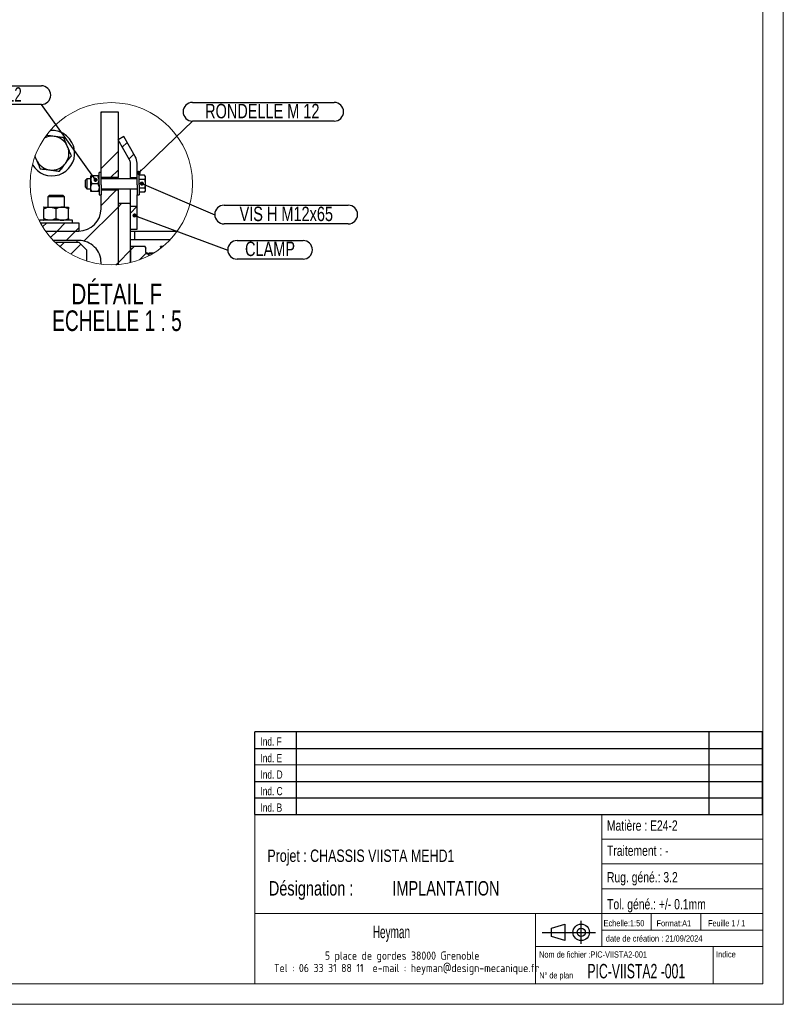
# Model space of a CAD drawing. Header units: millimetres. Extents: x 0 to 841, y 0 to 594.
# Tile 60 of 111: x 656 to 841, y 0 to 239. Entities that reach past the tile are written whole.
import ezdxf

# ---------------------------------------------------------------- set-up
doc = ezdxf.new("R2010")
doc.units = ezdxf.units.MM
doc.layers.add('NOTES', color=6, linetype='Continuous')
doc.layers.add('TRAIT-FINS', color=9, linetype='Continuous')
doc.layers.add('TRAIT-FORT', color=4, linetype='Continuous', lineweight=25)
doc.styles.add('SLDTEXTSTYLE0', font='TXT', dxfattribs={"width": 0.75})
doc.styles.add('SLDTEXTSTYLE1', font='TXT', dxfattribs={"width": 0.632449})
doc.styles.add('SLDTEXTSTYLE2', font='TXT', dxfattribs={"width": 0.707278})
doc.styles.add('SLDTEXTSTYLE3', font='TXT', dxfattribs={"width": 0.7})
doc.styles.add('SLDTEXTSTYLE4', font='ISOCP3', dxfattribs={"width": 0.96})
doc.styles.add('SLDTEXTSTYLE5', font='TXT', dxfattribs={"width": 0.605})
doc.styles.add('SLDTEXTSTYLE6', font='TXT', dxfattribs={"width": 0.692308})
doc.styles.add('SLDTEXTSTYLE7', font='TXT', dxfattribs={"width": 0.6875})
doc.dimstyles.new('SLDDIMSTYLE8', dxfattribs={"dimtxt": 0.18, "dimasz": 1, "dimexe": 0, "dimexo": 0.0625, "dimgap": 0, "dimtad": 0, "dimtih": 1, "dimtoh": 1, "dimdec": 0, "dimrnd": 1e-09, "dimzin": 0, "dimdsep": 46, "dimtxsty": 'Standard', "dimblk1": 'DOT', "dimblk2": 'DOT', "dimsah": 1, "dimcen": 0.09, "dimadec": 0, "dimazin": 0, "dimtfac": 1, "dimtdec": 0, "dimtofl": 0, "dimtmove": 0, "dimatfit": 3, "dimldrblk": 'DOT', "dimfxl": 1, "dimfrac": 2, "dimtolj": 1, "dimtzin": 0, "dimarcsym": 0})

# ---------------------------------------------------------------- blocks, each defined once
blk = doc.blocks.new('Bloc5')
for p, q in [((2.32, 3.8), (5.55, 4.8)), ((5.55, 4.8), (5.55, 0.8)), ((9.48, 0), (9.48, 5.6)), ((0, 2.8), (12.98, 2.8)), ((2.32, 1.8), (2.32, 3.8)), ((5.55, 0.8), (2.32, 1.8))]:
    blk.add_line(p, q)
for radius in [2, 1]:
    blk.add_circle((9.48, 2.8), radius)
blk = doc.blocks.new('TAB MODIFS')
for p, q in [((123, 20), (0, 20)), ((0, 0), (0, 20)), ((10, 20), (10, 0)), ((110, 20), (110, 0)), ((123, 0), (123, 20)), ((0, 16), (123, 16)), ((0, 8), (123, 8)), ((0, 4), (123, 4)), ((0, 0), (123, 0))]:
    blk.add_line(p, q)
at = {"color": 7, "linetype": 'Continuous', "lineweight": 18}
blk.add_line((0, 12), (123, 12), dxfattribs=at)
at = {"color": 7}
for tag in ['AUTOATTR0', 'AUTOATTR1', 'AUTOATTR2', 'AUTOATTR3', 'AUTOATTR4', 'AUTOATTR5', 'AUTOATTR6', 'AUTOATTR7', 'AUTOATTR8', 'AUTOATTR9']:
    blk.add_attdef(tag, (0, 0), '', height=1, dxfattribs=at)
at = {"layer": 'NOTES', "color": 211, "char_height": 2, "attachment_point": 1, "style": 'SLDTEXTSTYLE0'}
for s, insert in [('Ind. F', (1.36, 18.66)), ('Ind. E', (1.36, 14.66)), ('Ind. D', (1.36, 10.66)), ('Ind. C', (1.36, 6.66)), ('Ind. B', (1.36, 2.66))]:
    blk.add_mtext(s, dxfattribs=dict(at, insert=insert))
blk = doc.blocks.new('SW_NOTE_0')
at = {"layer": 'NOTES', "color": 0, "char_height": 3.5, "attachment_point": 1, "style": 'SLDTEXTSTYLE0'}
for s, insert in [('Désignation :', (0, 4.51)), ('IMPLANTATION', (29.93, 4.51))]:
    blk.add_mtext(s, dxfattribs=dict(at, insert=insert))
blk = doc.blocks.new('SW_NOTE_1')
at = {"layer": 'NOTES', "color": 0, "char_height": 2, "attachment_point": 2, "style": 'SLDTEXTSTYLE4'}
for s, insert in [('5 place de gordes 38000 Grenoble', (20.84, 2.58)), ('Tel : 06 33 31 88 11  e-mail : heyman@design-mecanique.fr', (21.9, -0.42))]:
    blk.add_mtext(s, dxfattribs=dict(at, insert=insert))
blk = doc.blocks.new('SW_HATCH_2')
at = {"layer": 'TRAIT-FINS', "color": 0}
for p, q in [((-3.61, 36.81), (-3.39, 37.02)), ((1.52, 28.46), (2.69, 29.63)), ((-3.61, 23.33), (0.49, 27.43)), ((3.17, 25.62), (4.34, 26.79)), ((-1.33, 21.12), (0.49, 22.94)), ((-3.61, 14.35), (0.16, 18.12)), ((0.49, 13.96), (1.33, 14.8)), ((-7.75, 5.72), (0.49, 13.96)), ((3.49, 12.47), (5.09, 14.07)), ((-17.77, 9.17), (-16.77, 10.17)), ((-14.28, 8.17), (-12.28, 10.17)), ((-15.85, 6.6), (-14.28, 8.17)), ((-12.09, 5.87), (-9.79, 8.17)), ((-9.79, 8.17), (-9.01, 8.95)), ((-13.56, 4.4), (-12.54, 5.42)), ((-10.9, 2.57), (-8.48, 4.99)), ((0.49, 0.49), (3.49, 3.49)), ((3.49, 3.49), (4.42, 4.42)), ((5.67, 1.18), (7.28, 2.79)), ((0, 0), (0.49, 0.49))]:
    blk.add_line(p, q, dxfattribs=at)
blk = doc.blocks.new('SW_NOTE_4')
at = {"layer": 'NOTES', "color": 0, "char_height": 5, "attachment_point": 2}
for s, insert, style in [('DÉTAIL F', (12.66, 6.45), 'SLDTEXTSTYLE0'), ('ECHELLE 1 : 5', (12.71, -0.02), 'SLDTEXTSTYLE6')]:
    blk.add_mtext(s, dxfattribs=dict(at, insert=insert, style=style))
blk = doc.blocks.new('SW_NOTE_5')
at = {"layer": 'NOTES', "color": 0}
for p, q in [((2.26, 2.31), (18.24, 2.31)), ((18.24, -2.22), (2.26, -2.22))]:
    blk.add_line(p, q, dxfattribs=at)
for centre, start, end in [((2.26, 0.05), 90, 270), ((18.24, 0.05), 270, 90)]:
    blk.add_arc(centre, 2.26, start, end, dxfattribs=at)
at = {"layer": 'NOTES', "color": 0, "insert": (10.24, 2.04), "char_height": 3.5, "attachment_point": 2, "style": 'SLDTEXTSTYLE0'}
blk.add_mtext('CLAMP', dxfattribs=at)
blk = doc.blocks.new('_Dot')
at = {"color": 0, "linetype": 'ByBlock', "lineweight": -2}
blk.add_line((-0.5, 0), (-1, 0), dxfattribs=at)
at = {"color": 0, "linetype": 'ByBlock', "const_width": 0.5}
blk.add_lwpolyline([(-0.25, 0, 1), (0.25, 0, 1)], format="xyb", close=True, dxfattribs=at)
blk = doc.blocks.new('SW_NOTE_6')
at = {"layer": 'NOTES', "color": 0}
for p, q in [((2.26, 2.31), (32.33, 2.31)), ((32.33, -2.22), (2.26, -2.22))]:
    blk.add_line(p, q, dxfattribs=at)
for centre, start, end in [((2.26, 0.05), 90, 270), ((32.33, 0.05), 270, 90)]:
    blk.add_arc(centre, 2.26, start, end, dxfattribs=at)
at = {"layer": 'NOTES', "color": 0, "insert": (17.32, 1.96), "char_height": 3.5, "attachment_point": 2, "style": 'SLDTEXTSTYLE0'}
blk.add_mtext('VIS H M12x65', dxfattribs=at)
blk = doc.blocks.new('SW_NOTE_7')
at = {"layer": 'NOTES', "color": 0}
for p, q in [((0, 4.57), (34.34, 4.57)), ((34.34, 0.05), (0, 0.05))]:
    blk.add_line(p, q, dxfattribs=at)
for centre, start, end in [((0, 2.31), 90, 270), ((34.34, 2.31), 270, 90)]:
    blk.add_arc(centre, 2.26, start, end, dxfattribs=at)
at = {"layer": 'NOTES', "color": 0, "insert": (16.92, 4.22), "char_height": 3.5, "attachment_point": 2, "style": 'SLDTEXTSTYLE0'}
blk.add_mtext('RONDELLE M 12', dxfattribs=at)
blk = doc.blocks.new('SW_NOTE_8')
at = {"layer": 'NOTES', "color": 0}
for p, q in [((-32.2, 4.57), (0, 4.57)), ((0, 0.05), (-32.2, 0.05))]:
    blk.add_line(p, q, dxfattribs=at)
for centre, start, end in [((-32.2, 2.31), 90, 270), ((0, 2.31), 270, 90)]:
    blk.add_arc(centre, 2.26, start, end, dxfattribs=at)
at = {"layer": 'NOTES', "color": 0, "insert": (-16.18, 4.21), "char_height": 3.5, "attachment_point": 2, "style": 'SLDTEXTSTYLE7'}
blk.add_mtext('ECROU H M 12', dxfattribs=at)

msp = doc.modelspace()

# ---------------------------------------------------------------- linework, layer by layer
at = {"color": 7, "linetype": 'Continuous', "lineweight": 18}
for p, q in [((841, 594), (841, 0)), ((836, 589), (836, 5)), ((713, 46), (713, 5)), ((836, 46), (713, 46)), ((797, 46), (797, 14)), ((836, 46), (836, 5)), ((797, 40), (836, 40)), ((797, 34), (836, 34)), ((797, 28), (836, 28)), ((713, 22), (836, 22)), ((781, 22), (781, 5)), ((809, 22), (809, 18)), ((821, 22), (821, 18)), ((797, 18), (836, 18)), ((781, 14), (836, 14)), ((824, 14), (824, 5)), ((836, 5), (5, 5)), ((713, 5), (836, 5)), ((841, 0), (0, 0))]:
    msp.add_line(p, q, dxfattribs=at)
msp.add_circle((678.216, 198.777), 19.652, dxfattribs=at)
at = {"layer": 'TRAIT-FORT', "color": 4, "linetype": 'Continuous', "lineweight": 25}
for p, q in [((675.734, 201.476), (675.734, 216.177)), ((675.734, 216.177), (679.834, 216.177)), ((679.834, 216.177), (679.834, 200.277)), ((667.622, 207.748), (666.715, 209.933)), ((681.22, 210.201), (679.834, 209.402)), ((684.006, 205.377), (681.22, 210.201)), ((682.62, 204.577), (679.834, 209.402)), ((659.716, 205.406), (660.047, 204.608)), ((682.834, 200.176), (682.834, 203.777)), ((684.434, 201.476), (684.434, 203.777)), ((673.528, 200.677), (673.234, 200.677)), ((673.234, 199.728), (673.234, 200.677)), ((674.941, 200.677), (673.528, 200.677)), ((675.234, 200.677), (674.941, 200.677)), ((675.734, 201.476), (675.234, 201.476)), ((675.234, 198.519), (675.234, 201.476)), ((675.734, 198.519), (675.734, 201.476)), ((684.934, 201.476), (684.434, 201.476)), ((684.434, 198.519), (684.434, 201.476)), ((684.934, 198.519), (684.934, 201.476)), ((686.274, 200.857), (684.934, 200.857)), ((686.434, 200.576), (686.274, 200.857)), ((686.434, 200.576), (686.434, 200.335)), ((672.284, 199.978), (671.934, 199.627)), ((671.934, 197.927), (671.934, 199.627)), ((673.234, 199.978), (672.284, 199.978)), ((672.284, 199.978), (672.284, 197.576)), ((673.234, 197.826), (673.234, 199.728)), ((674.941, 198.776), (673.528, 198.776)), ((675.234, 198.519), (675.234, 196.078)), ((684.434, 199.978), (675.734, 199.978)), ((675.734, 198.519), (675.734, 196.078)), ((679.834, 200.277), (675.834, 200.277)), ((675.834, 199.978), (675.834, 200.277)), ((679.834, 199.978), (679.834, 200.277)), ((682.834, 199.978), (682.834, 200.176)), ((684.434, 200.176), (682.834, 200.176)), ((684.434, 198.519), (684.434, 196.078)), ((686.274, 199.816), (684.934, 199.816)), ((684.934, 198.519), (684.934, 196.078)), ((686.434, 200.335), (686.434, 198.776)), ((686.434, 198.776), (686.434, 197.219)), ((663.234, 196.026), (662.834, 195.626)), ((662.834, 195.626), (662.834, 193.127)), ((664.067, 195.626), (662.834, 195.626)), ((663.234, 196.026), (664.22, 196.026)), ((666.834, 195.626), (664.067, 195.626)), ((664.22, 196.026), (666.434, 196.026)), ((666.834, 195.626), (666.434, 196.026)), ((666.834, 193.127), (666.834, 195.626)), ((671.934, 197.927), (672.284, 197.576)), ((672.284, 197.576), (673.234, 197.576)), ((673.234, 196.877), (673.234, 197.826)), ((673.528, 196.877), (673.234, 196.877)), ((674.941, 196.877), (673.528, 196.877)), ((675.234, 196.877), (674.941, 196.877)), ((675.234, 196.078), (675.734, 196.078)), ((675.734, 197.576), (684.434, 197.576)), ((675.734, 192.727), (675.734, 196.078)), ((675.834, 197.277), (675.834, 197.576)), ((675.834, 197.277), (679.834, 197.277)), ((679.834, 197.277), (679.834, 197.576)), ((679.834, 197.277), (679.834, 179.192)), ((682.834, 194.778), (682.834, 197.576)), ((684.434, 196.078), (684.934, 196.078)), ((684.434, 194.778), (684.434, 196.078)), ((686.274, 197.738), (684.934, 197.738)), ((686.274, 196.697), (684.934, 196.697)), ((686.274, 196.697), (686.434, 196.978)), ((686.434, 197.219), (686.434, 196.978)), ((682.634, 193.978), (679.834, 193.978)), ((682.634, 193.957), (679.834, 193.957)), ((679.834, 193.957), (679.834, 179.192)), ((682.834, 193.777), (682.634, 193.978)), ((682.634, 193.957), (682.634, 193.978)), ((682.834, 193.759), (682.634, 193.957)), ((682.834, 193.777), (682.834, 194.778)), ((682.834, 193.777), (682.834, 193.759)), ((682.834, 179.676), (682.834, 193.759)), ((682.834, 193.377), (684.434, 193.377)), ((682.834, 187.777), (682.834, 193.377)), ((684.434, 193.377), (684.434, 194.778)), ((684.434, 187.777), (684.434, 193.377)), ((661.833, 190.392), (661.833, 192.663)), ((661.834, 193.127), (663.332, 193.127)), ((663.332, 193.127), (666.332, 193.127)), ((664.832, 190.392), (664.832, 192.663)), ((666.332, 193.127), (667.834, 193.127)), ((667.833, 190.392), (667.833, 192.663)), ((667.836, 190.392), (667.836, 192.663)), ((660.834, 189.929), (660.834, 189.608)), ((668.834, 189.929), (660.834, 189.929)), ((660.986, 189.327), (670.334, 189.327)), ((668.834, 189.327), (668.834, 189.929)), ((670.334, 189.327), (670.334, 187.328)), ((695.234, 188.976), (695.234, 188.95)), ((695.234, 188.976), (695.25, 188.976)), ((662.244, 187.328), (670.334, 187.328)), ((682.834, 187.777), (684.434, 187.777)), ((683.834, 187.176), (682.834, 187.176)), ((683.834, 187.176), (683.834, 185.177)), ((694.078, 187.176), (683.834, 187.176)), ((670.334, 185.027), (664.176, 185.027)), ((670.434, 184.576), (664.633, 184.576)), ((669.834, 185.027), (669.834, 184.576)), ((672.234, 182.778), (670.434, 184.576)), ((683.834, 185.177), (682.834, 185.177)), ((692.402, 185.177), (683.834, 185.177)), ((672.234, 182.778), (672.234, 180.058)), ((682.871, 183.578), (682.834, 183.514)), ((682.834, 183.578), (682.871, 183.578)), ((682.834, 183.514), (682.834, 179.676)), ((686.414, 183.578), (682.871, 183.578)), ((686.414, 183.578), (686.414, 183.318)), ((686.554, 183.248), (686.414, 183.386)), ((686.554, 183.178), (686.414, 183.318)), ((686.574, 183.248), (686.554, 183.248)), ((686.554, 183.248), (686.554, 183.178)), ((686.574, 183.178), (686.554, 183.178)), ((686.574, 183.248), (686.574, 183.178)), ((686.574, 182.082), (686.574, 183.178)), ((686.896, 181.976), (686.774, 181.976)), ((686.896, 181.878), (686.774, 181.878)), ((687.274, 181.597), (686.896, 181.976)), ((686.896, 181.976), (686.896, 181.878)), ((687.274, 181.484), (686.896, 181.878)), ((688.41, 181.976), (687.274, 181.976)), ((687.274, 181.976), (687.274, 181.878)), ((687.274, 181.878), (687.274, 181.484)), ((688.247, 181.878), (687.274, 181.878)), ((690.114, 183.514), (690.114, 183.578)), ((690.114, 183.578), (690.178, 183.578)), ((690.114, 183.514), (690.114, 183.137)), ((690.673, 183.578), (690.178, 183.578)), ((675.734, 179.283), (675.734, 179.626))]:
    msp.add_line(p, q, dxfattribs=at)
at = {"layer": 'TRAIT-FORT', "color": 4, "linetype": 'Continuous', "lineweight": 25, "flags": 128}
msp.add_lwpolyline([(660.047, 204.608), (659.875, 205.114), (659.781, 205.584)], dxfattribs=at)
at = {"layer": 'TRAIT-FORT', "color": 4, "linetype": 'Continuous', "lineweight": 25}
for centre, radius, start, end in [((663.822, 206.308), 3.971, 82.09806, 118.04309), ((663.849, 206.186), 5.484, 5.38664, 95.04633), ((663.843, 206.187), 4.088, 22.44893, 82.6265), ((663.837, 206.177), 4.098, 322.50764, 22.53612), ((663.84, 206.173), 5.494, 210.58347, 5.51973), ((681.232, 203.776), 3.203, 0.02871, 29.98741), ((663.835, 206.176), 4.099, 202.49125, 262.51649), ((663.835, 206.173), 4.097, 262.50615, 322.56906), ((681.245, 203.78), 1.59, 359.91626, 30.09667), ((670.334, 192.728), 5.4, 269.99935, 359.98497), ((670.335, 179.628), 5.4, 359.97868, 90.00462), ((686.779, 182.18), 0.204, 180.78077, 268.81086)]:
    msp.add_arc(centre, radius, start, end, dxfattribs=at)
for points, knots in [([(664.368, 210.241), (663.977, 210.293), (663.334, 210.379), (662.691, 210.462), (662.44, 210.495)], [0, 0, 0, 0, 0.6087291, 1, 1, 1, 1]), ([(666.715, 209.933), (666.327, 209.985), (665.545, 210.091), (664.762, 210.191), (664.368, 210.241)], [0, 0, 0, 0, 0.4960295, 1, 1, 1, 1]), ([(668.528, 205.56), (668.379, 205.922), (668.077, 206.651), (667.774, 207.381), (667.622, 207.748)], [0, 0, 0, 0, 0.4964192, 1, 1, 1, 1]), ([(667.088, 203.683), (667.328, 203.996), (667.807, 204.622), (668.288, 205.247), (668.528, 205.56)], [0, 0, 0, 0, 0.5005178, 1, 1, 1, 1]), ([(660.047, 204.608), (660.198, 204.242), (660.5, 203.513), (660.803, 202.784), (660.954, 202.419)], [0, 0, 0, 0, 0.5005951, 1, 1, 1, 1]), ([(665.648, 201.803), (665.886, 202.114), (666.365, 202.742), (666.846, 203.368), (667.088, 203.683)], [0, 0, 0, 0, 0.4964357, 1, 1, 1, 1]), ([(660.954, 202.419), (661.342, 202.369), (662.124, 202.266), (662.906, 202.163), (663.301, 202.111)], [0, 0, 0, 0, 0.4958816, 1, 1, 1, 1]), ([(663.301, 202.111), (663.692, 202.061), (664.475, 201.959), (665.257, 201.855), (665.648, 201.803)], [0, 0, 0, 0, 0.4999061, 1, 1, 1, 1]), ([(673.528, 200.677), (673.46, 200.547), (673.322, 200.286), (673.24, 199.955), (673.235, 199.767), (673.234, 199.728)], [0, 0, 0, 0, 0.4380413, 0.8812727, 1, 1, 1, 1]), ([(675.234, 199.728), (675.217, 199.896), (675.182, 200.232), (675.021, 200.529), (674.941, 200.677)], [0, 0, 0, 0, 0.5002412, 1, 1, 1, 1]), ([(686.274, 200.857), (686.319, 200.773), (686.406, 200.61), (686.425, 200.425), (686.434, 200.335)], [0, 0, 0, 0, 0.5113581, 1, 1, 1, 1]), ([(673.234, 199.728), (673.252, 199.56), (673.287, 199.223), (673.448, 198.925), (673.528, 198.776)], [0, 0, 0, 0, 0.4988618, 1, 1, 1, 1]), ([(673.234, 197.826), (673.252, 197.995), (673.286, 198.331), (673.448, 198.627), (673.528, 198.776)], [0, 0, 0, 0, 0.5002412, 1, 1, 1, 1]), ([(674.941, 198.776), (675.009, 198.905), (675.147, 199.167), (675.228, 199.499), (675.233, 199.688), (675.234, 199.728)], [0, 0, 0, 0, 0.4367503, 0.8816206, 1, 1, 1, 1]), ([(674.941, 198.776), (675.009, 198.647), (675.148, 198.386), (675.228, 198.055), (675.233, 197.866), (675.234, 197.826)], [0, 0, 0, 0, 0.4352052, 0.8812959, 1, 1, 1, 1]), ([(686.434, 200.335), (686.434, 200.323), (686.433, 200.229), (686.394, 200.046), (686.315, 199.895), (686.274, 199.816)], [0, 0, 0, 0, 0.066809, 0.515083, 1, 1, 1, 1]), ([(686.274, 199.816), (686.292, 199.75), (686.387, 199.412), (686.413, 199.059), (686.434, 198.776)], [0, 0, 0, 0, 0.1947205, 1, 1, 1, 1]), ([(686.434, 198.776), (686.433, 198.699), (686.425, 198.348), (686.34, 198.006), (686.274, 197.738)], [0, 0, 0, 0, 0.2177269, 1, 1, 1, 1]), ([(673.528, 196.877), (673.46, 197.007), (673.322, 197.268), (673.24, 197.599), (673.235, 197.787), (673.234, 197.826)], [0, 0, 0, 0, 0.4380413, 0.8812727, 1, 1, 1, 1]), ([(675.234, 197.826), (675.217, 197.658), (675.182, 197.322), (675.021, 197.026), (674.941, 196.877)], [0, 0, 0, 0, 0.5002412, 1, 1, 1, 1]), ([(686.274, 197.738), (686.319, 197.655), (686.407, 197.493), (686.425, 197.309), (686.434, 197.219)], [0, 0, 0, 0, 0.5088841, 1, 1, 1, 1]), ([(686.434, 197.219), (686.434, 197.207), (686.433, 197.112), (686.395, 196.928), (686.315, 196.776), (686.274, 196.697)], [0, 0, 0, 0, 0.0664462, 0.5177166, 1, 1, 1, 1]), ([(661.834, 193.127), (661.834, 193.127), (661.806, 193.127), (661.865, 192.971), (661.824, 192.857), (661.83, 192.725), (661.833, 192.663)], [0, 0, 0, 0, 0.0002055, 0.1843807, 0.6185009, 1, 1, 1, 1]), ([(661.833, 192.663), (662.037, 192.771), (662.449, 192.989), (662.972, 193.121), (663.27, 193.126), (663.332, 193.127)], [0, 0, 0, 0, 0.4370256, 0.8811947, 1, 1, 1, 1]), ([(663.332, 193.127), (663.463, 193.12), (663.727, 193.106), (664.243, 192.972), (664.597, 192.786), (664.832, 192.663)], [0, 0, 0, 0, 0.2466134, 0.4999152, 1, 1, 1, 1]), ([(666.332, 193.127), (666.202, 193.12), (665.937, 193.106), (665.421, 192.972), (665.067, 192.786), (664.832, 192.663)], [0, 0, 0, 0, 0.2466493, 0.499946, 1, 1, 1, 1]), ([(667.833, 192.663), (667.628, 192.771), (667.216, 192.989), (666.693, 193.121), (666.395, 193.126), (666.332, 193.127)], [0, 0, 0, 0, 0.4370027, 0.8811693, 1, 1, 1, 1]), ([(667.834, 193.127), (667.834, 193.127), (667.806, 193.127), (667.866, 192.971), (667.824, 192.857), (667.83, 192.725), (667.833, 192.663)], [0, 0, 0, 0, 0.0002055, 0.1843802, 0.6185007, 1, 1, 1, 1]), ([(667.836, 192.663), (667.836, 192.75), (667.835, 192.887), (667.835, 193.041), (667.835, 193.108), (667.834, 193.127)], [0, 0, 0, 0, 0.5657872, 0.8815761, 1, 1, 1, 1]), ([(661.833, 190.392), (661.83, 190.331), (661.824, 190.199), (661.865, 190.085), (661.805, 189.929), (661.834, 189.929), (661.834, 189.929)], [0, 0, 0, 0, 0.3814992, 0.8090418, 0.9997945, 1, 1, 1, 1]), ([(663.332, 189.929), (663.202, 189.935), (662.938, 189.949), (662.422, 190.083), (662.068, 190.269), (661.833, 190.392)], [0, 0, 0, 0, 0.2466134, 0.4999152, 1, 1, 1, 1]), ([(664.832, 190.392), (664.627, 190.284), (664.215, 190.067), (663.693, 189.934), (663.395, 189.93), (663.332, 189.929)], [0, 0, 0, 0, 0.4370256, 0.8811947, 1, 1, 1, 1]), ([(664.832, 190.392), (665.036, 190.284), (665.449, 190.067), (665.972, 189.934), (666.269, 189.93), (666.332, 189.929)], [0, 0, 0, 0, 0.4369895, 0.8811428, 1, 1, 1, 1]), ([(666.332, 189.929), (666.463, 189.935), (666.728, 189.949), (667.244, 190.083), (667.598, 190.269), (667.833, 190.392)], [0, 0, 0, 0, 0.2466263, 0.4999593, 1, 1, 1, 1]), ([(667.833, 190.392), (667.83, 190.331), (667.824, 190.199), (667.865, 190.085), (667.805, 189.929), (667.834, 189.929), (667.834, 189.929)], [0, 0, 0, 0, 0.3814992, 0.8090418, 0.9997945, 1, 1, 1, 1]), ([(667.834, 189.929), (667.835, 189.945), (667.835, 190.011), (667.835, 190.166), (667.836, 190.304), (667.836, 190.392)], [0, 0, 0, 0, 0.1052665, 0.4276342, 1, 1, 1, 1]), ([(686.574, 182.082), (686.577, 182.06), (686.582, 182.013), (686.617, 181.949), (686.671, 181.903), (686.726, 181.88), (686.762, 181.879), (686.774, 181.878)], [0, 0, 0, 0, 0.21549622, 0.44543162, 0.66604045, 0.88054691, 1, 1, 1, 1]), ([(690.178, 183.578), (690.171, 183.57), (690.151, 183.547), (690.128, 183.527), (690.114, 183.514)], [0, 0, 0, 0, 0.3656806, 1, 1, 1, 1])]:
    msp.add_open_spline(points, degree=3, knots=knots, dxfattribs=at)

# ---------------------------------------------------------------- block references
for name, p in [('TAB MODIFS', (712.994, 45.99)), ('Bloc5', (782.56, 14.634))]:
    msp.add_blockref(name, p)
at = {"layer": 'NOTES', "color": 211}
for name, p in [('SW_NOTE_8', (661.258, 217.933)), ('SW_NOTE_7', (697.862, 213.907)), ('SW_NOTE_6', (703.27, 191.266)), ('SW_NOTE_5', (706.415, 182.712)), ('SW_NOTE_4', (666.87, 168.12)), ('SW_NOTE_0', (716.367, 25.335)), ('SW_NOTE_1', (727.838, 10.213))]:
    msp.add_blockref(name, p, dxfattribs=at)
at = {"layer": 'TRAIT-FINS', "color": 9}
msp.add_blockref('SW_HATCH_2', (679.34, 179.157), dxfattribs=at)

# ---------------------------------------------------------------- texts
at = {"layer": 'NOTES', "color": 211}
for s, insert, char_height, attachment_point, style in [('Matière : E24-2', (798.266, 44.555), 2.5, 1, 'SLDTEXTSTYLE0'), ('Traitement : -', (798.298, 38.468), 2.5, 1, 'SLDTEXTSTYLE0'), ('Projet : CHASSIS VIISTA MEHD1', (716.015, 37.49), 3, 1, 'SLDTEXTSTYLE0'), ('Rug. géné.: 3.2', (798.285, 32.034), 2.5, 1, 'SLDTEXTSTYLE0'), ('Tol. géné.: +/- 0.1mm', (798.324, 25.499), 2.5, 1, 'SLDTEXTSTYLE0'), ('Echelle:1:50', (797.453, 20.405), 1.5, 1, 'SLDTEXTSTYLE0'), ('Format:A1', (810.289, 20.38), 1.5, 1, 'SLDTEXTSTYLE0'), ('Feuille 1 / 1', (822.806, 20.384), 1.5, 1, 'SLDTEXTSTYLE6'), ('Heyman', (746.063, 19.027), 3, 2, 'SLDTEXTSTYLE5'), ('date de création : 21/09/2024', (798.009, 16.695), 1.5, 1, 'SLDTEXTSTYLE0'), ('Nom de fichier :PIC-VIISTA2-001', (781.852, 12.815), 1.5, 1, 'SLDTEXTSTYLE2'), ('Indice', (824.693, 12.86), 1.5, 1, 'SLDTEXTSTYLE0'), ('PIC-VIISTA2 -001', (793.536, 9.788), 3.5, 1, 'SLDTEXTSTYLE1'), ('N° de plan', (781.878, 7.765), 1.5, 1, 'SLDTEXTSTYLE3')]:
    msp.add_mtext(s, dxfattribs=dict(at, insert=insert, char_height=char_height, attachment_point=attachment_point, style=style))

# ---------------------------------------------------------------- leaders
for points in [[(674.401, 199.726), (661.258, 217.933)], [(684.835, 201.416), (697.862, 213.907)], [(685.605, 198.81), (703.27, 191.266)], [(683.832, 191.093), (706.415, 182.712)]]:
    msp.add_leader(points, dimstyle='SLDDIMSTYLE8', dxfattribs=at)

doc.saveas('drawing.dxf')
